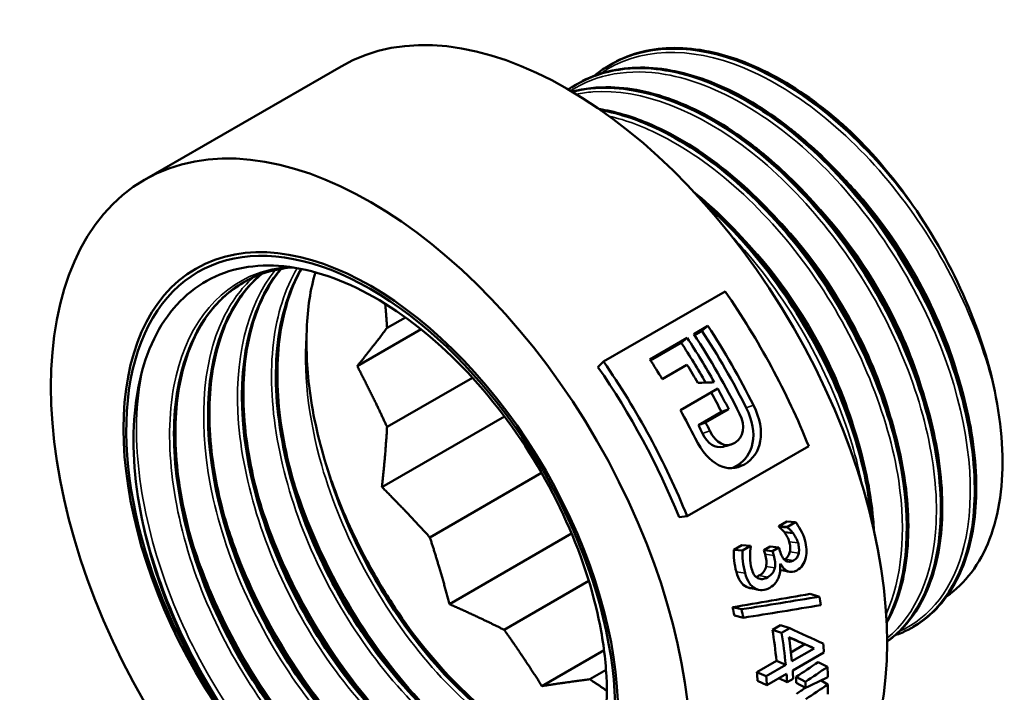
# Model space of a CAD drawing. Header units: millimetres. Extents: x -137 to 758, y -69 to 356.
# Tile 9 of 20: x 133 to 170, y 120 to 146. Entities that reach past the tile are written whole.
import ezdxf

# ---------------------------------------------------------------- set-up
doc = ezdxf.new("R2010")
doc.units = ezdxf.units.MM
doc.layers.add('Видимые тонкие (ГОСТ)', color=7, linetype='Continuous', lineweight=35)
doc.layers.add('Видимый контур (ГОСТ)', color=7, linetype='Continuous', lineweight=50)

msp = doc.modelspace()

# ---------------------------------------------------------------- linework, layer by layer
at = {"layer": 'Видимые тонкие (ГОСТ)'}
for p, q in [((160.6393, 130.8703), (160.9134, 130.9699)), ((158.9895, 129.903), (159.2637, 130.0023)), ((160.2742, 128.679), (160.5695, 128.7329)), ((162.266, 125.8083), (162.5959, 125.7647)), ((162.2912, 125.4337), (162.6237, 125.3802)), ((161.3515, 125.3351), (161.681, 125.2929)), ((162.0952, 125.1531), (162.4288, 125.0954)), ((161.3883, 124.8737), (161.7212, 124.8193)), ((160.2659, 124.6692), (160.5957, 124.626)), ((161.1186, 124.5277), (161.4527, 124.4684)), ((160.6454, 124.1034), (160.9805, 124.0403))]:
    msp.add_line(p, q, dxfattribs=at)
for points, knots in [([(170.0795, 131.2782), (169.5254, 133.8197), (168.2323, 136.5587), (166.5005, 138.8269), (164.7694, 141.0944), (162.6149, 142.871), (160.5451, 143.7212), (158.4903, 144.5653), (156.5366, 144.4886), (155.137, 143.5044)], [8.1045097, 8.1045097, 8.1045097, 8.1045097, 8.826182, 8.826182, 8.826182, 9.547605, 9.547605, 9.547605, 10.2638012, 10.2638012, 10.2638012, 10.2638012]), ([(166.4143, 122.4148), (167.6037, 122.9405), (168.4751, 124.0649), (168.8675, 125.6235), (169.3524, 127.5501), (169.1007, 130.1232), (168.1611, 132.7173), (167.2217, 135.3107), (165.6026, 137.9022), (163.681, 139.8626), (161.7599, 141.8224), (159.5528, 143.134), (157.5779, 143.4756), (156.2244, 143.7097), (154.9879, 143.4868), (153.998, 142.8535)], [13.2888388, 13.2888388, 13.2888388, 13.2888388, 13.8711808, 13.8711808, 13.8711808, 14.5909949, 14.5909949, 14.5909949, 15.3105985, 15.3105985, 15.3105985, 16.0299964, 16.0299964, 16.0299964, 16.5230134, 16.5230134, 16.5230134, 16.5230134]), ([(165.9619, 122.1713), (167.0556, 123.0468), (167.7219, 124.5842), (167.8168, 126.5107), (167.9259, 128.7242), (167.2792, 131.4321), (166.02, 133.9795), (164.761, 136.5264), (162.9001, 138.8906), (160.8708, 140.4998), (158.842, 142.1087), (156.6619, 142.9489), (154.8401, 142.8127), (154.6271, 142.7968), (154.4191, 142.7675), (154.2167, 142.7253)], [19.7173363, 19.7173363, 19.7173363, 19.7173363, 20.3423278, 20.3423278, 20.3423278, 21.0604177, 21.0604177, 21.0604177, 21.7783396, 21.7783396, 21.7783396, 22.4960981, 22.4960981, 22.4960981, 22.5800575, 22.5800575, 22.5800575, 22.5800575]), ([(165.9261, 123.075), (166.5208, 124.3897), (166.6963, 126.1554), (166.4012, 128.1115), (166.0266, 130.5944), (164.8968, 133.3618), (163.2733, 135.7373), (161.6509, 138.1111), (159.5493, 140.0725), (157.4644, 141.1406), (156.783, 141.4897), (156.1054, 141.7423), (155.4482, 141.8969)], [26.2948373, 26.2948373, 26.2948373, 26.2948373, 26.8638452, 26.8638452, 26.8638452, 27.5861047, 27.5861047, 27.5861047, 28.307848, 28.307848, 28.307848, 28.5437237, 28.5437237, 28.5437237, 28.5437237]), ([(168.7584, 131.6693), (168.1719, 133.9964), (166.919, 136.466), (165.2916, 138.4669), (164.8742, 138.9801), (164.4331, 139.4612), (163.9763, 139.9038)], [8.14773325, 8.14773325, 8.14773325, 8.14773325, 8.87427286, 8.87427286, 8.87427286, 9.06063115, 9.06063115, 9.06063115, 9.06063115]), ([(167.4689, 130.9282), (167.1859, 132.0544), (166.7554, 133.2143), (166.1925, 134.3384), (165.2941, 136.1322), (164.0645, 137.8217), (162.6924, 139.1625)], [14.43081347, 14.43081347, 14.43081347, 14.43081347, 14.78249163, 14.78249163, 14.78249163, 15.34367703, 15.34367703, 15.34367703, 15.34367703]), ([(166.1878, 130.1946), (165.5969, 132.5272), (164.3398, 135.0028), (162.7061, 137.005), (162.2912, 137.5135), (161.8531, 137.9903), (161.3997, 138.429)], [20.71495316, 20.71495316, 20.71495316, 20.71495316, 21.4431916, 21.4431916, 21.4431916, 21.62813575, 21.62813575, 21.62813575, 21.62813575]), ([(165.0151, 127.9501), (164.919, 128.4543), (164.7941, 128.9679), (164.6404, 129.4861), (163.8763, 132.061), (162.4063, 134.7254), (160.5706, 136.8345), (160.3935, 137.038), (160.2131, 137.2361), (160.0299, 137.4286)], [33.20269264, 33.20269264, 33.20269264, 33.20269264, 33.34723434, 33.34723434, 33.34723434, 34.06554603, 34.06554603, 34.06554603, 34.13486051, 34.13486051, 34.13486051, 34.13486051]), ([(164.8982, 129.4544), (164.5931, 130.6631), (164.1184, 131.9104), (163.4941, 133.1101), (162.6076, 134.8138), (161.4254, 136.4096), (160.1144, 137.6882)], [26.99813846, 26.99813846, 26.99813846, 26.99813846, 27.37548238, 27.37548238, 27.37548238, 27.91132106, 27.91132106, 27.91132106, 27.91132106]), ([(150.275, 114.034), (148.4663, 114.2015), (146.3635, 115.3445), (144.4819, 117.1962), (142.6006, 119.0475), (140.9571, 121.5913), (139.9563, 124.2257), (138.9557, 126.8595), (138.6066, 129.5612), (139.0042, 131.6913), (139.4018, 133.821), (140.5426, 135.3612), (142.1658, 135.9504), (142.5238, 136.0803), (142.9046, 136.1638), (143.3029, 136.2017)], [2.7311843, 2.7311843, 2.7311843, 2.7311843, 3.4494451, 3.4494451, 3.4494451, 4.1675359, 4.1675359, 4.1675359, 4.8854616, 4.8854616, 4.8854616, 5.6032267, 5.6032267, 5.6032267, 5.7615396, 5.7615396, 5.7615396, 5.7615396]), ([(153.916, 115.5359), (152.5992, 115.3703), (151.044, 115.7845), (149.487, 116.7423), (147.5093, 117.9589), (145.5463, 120.042), (144.08, 122.4993), (142.6145, 124.9554), (141.6584, 127.7643), (141.4523, 130.2603), (141.2541, 132.6607), (141.7516, 134.7519), (142.8389, 136.0797)], [15.1500241, 15.1500241, 15.1500241, 15.1500241, 15.7157491, 15.7157491, 15.7157491, 16.4343117, 16.4343117, 16.4343117, 17.1525231, 17.1525231, 17.1525231, 17.8432302, 17.8432302, 17.8432302, 17.8432302]), ([(154.4342, 116.239), (152.7193, 116.2996), (150.7039, 117.2661), (148.8507, 118.9343), (146.9307, 120.6625), (145.2019, 123.1289), (144.0908, 125.7484), (142.9809, 128.3651), (142.4975, 131.1121), (142.7682, 133.3381), (142.8992, 134.4159), (143.2065, 135.3671), (143.6637, 136.1466)], [21.5397579, 21.5397579, 21.5397579, 21.5397579, 22.2339563, 22.2339563, 22.2339563, 22.9531352, 22.9531352, 22.9531352, 23.6715688, 23.6715688, 23.6715688, 24.019409, 24.019409, 24.019409, 24.019409]), ([(153.2354, 114.9227), (152.2473, 114.6425), (151.088, 114.7221), (149.867, 115.1771), (147.9168, 115.9038), (145.8269, 117.5818), (144.1152, 119.8116), (142.4047, 122.0398), (141.0874, 124.7996), (140.4937, 127.4305), (139.9004, 130.0597), (140.0352, 132.5372), (140.8776, 134.2718), (141.1684, 134.8706), (141.5428, 135.3792), (141.9858, 135.7879)], [8.7773323, 8.7773323, 8.7773323, 8.7773323, 9.2297467, 9.2297467, 9.2297467, 9.9523288, 9.9523288, 9.9523288, 10.6743866, 10.6743866, 10.6743866, 11.3959396, 11.3959396, 11.3959396, 11.6450638, 11.6450638, 11.6450638, 11.6450638]), ([(154.8468, 117.0813), (154.6965, 117.11), (154.5445, 117.1448), (154.391, 117.1859), (152.4898, 117.6956), (150.388, 119.1668), (148.6021, 121.2532), (146.81, 123.3468), (145.3521, 126.0418), (144.5924, 128.694), (144.0718, 130.5114), (143.8746, 132.3021), (144.0279, 133.8571)], [27.9375197, 27.9375197, 27.9375197, 27.9375197, 27.9955608, 27.9955608, 27.9955608, 28.7147885, 28.7147885, 28.7147885, 29.4364813, 29.4364813, 29.4364813, 29.9309954, 29.9309954, 29.9309954, 29.9309954]), ([(151.1075, 112.7207), (149.2757, 112.5739), (147.0532, 113.4496), (144.9615, 115.1531), (142.8703, 116.8562), (140.9268, 119.3733), (139.588, 122.1331), (138.2496, 124.8921), (137.5265, 127.8721), (137.5958, 130.3955), (137.6138, 131.049), (137.6848, 131.6705), (137.8058, 132.2521)], [2.6157277, 2.6157277, 2.6157277, 2.6157277, 3.3180806, 3.3180806, 3.3180806, 4.0202575, 4.0202575, 4.0202575, 4.7222628, 4.7222628, 4.7222628, 4.9040661, 4.9040661, 4.9040661, 4.9040661]), ([(148.5875, 119.5123), (148.4745, 119.6292), (148.3622, 119.7484), (148.251, 119.8697), (146.2896, 122.0082), (144.6363, 124.8108), (143.6813, 127.6413), (143.5801, 127.9412), (143.4869, 128.2412), (143.4016, 128.5404)], [28.62349829, 28.62349829, 28.62349829, 28.62349829, 28.66331343, 28.66331343, 28.66331343, 29.36505326, 29.36505326, 29.36505326, 29.4393986, 29.4393986, 29.4393986, 29.4393986]), ([(147.3034, 118.7706), (145.3384, 120.8068), (143.643, 123.5171), (142.6084, 126.3037), (142.4236, 126.8014), (142.2601, 127.301), (142.1185, 127.7987)], [22.34031299, 22.34031299, 22.34031299, 22.34031299, 23.03255337, 23.03255337, 23.03255337, 23.15621329, 23.15621329, 23.15621329, 23.15621329]), ([(146.4738, 113.8728), (144.3369, 115.1547), (142.2064, 117.3518), (140.5809, 119.9674), (139.1708, 122.2364), (138.1506, 124.805), (137.6931, 127.227)], [3.1388071, 3.1388071, 3.1388071, 3.1388071, 3.8399383, 3.8399383, 3.8399383, 4.4481643, 4.4481643, 4.4481643, 4.4481643]), ([(146.0194, 118.0295), (144.1869, 119.9316), (142.5838, 122.4156), (141.5396, 125.0058), (141.2652, 125.6866), (141.0299, 126.3735), (140.8355, 127.057)], [16.05712768, 16.05712768, 16.05712768, 16.05712768, 16.70320714, 16.70320714, 16.70320714, 16.87302798, 16.87302798, 16.87302798, 16.87302798]), ([(144.736, 117.2891), (143.0748, 119.0154), (141.5976, 121.2146), (140.561, 123.5437), (140.1542, 124.4579), (139.8163, 125.3897), (139.5526, 126.3155)], [9.77394237, 9.77394237, 9.77394237, 9.77394237, 10.35986527, 10.35986527, 10.35986527, 10.58984268, 10.58984268, 10.58984268, 10.58984268])]:
    msp.add_open_spline(points, degree=3, knots=knots, dxfattribs=at)
at = {"layer": 'Видимый контур (ГОСТ)'}
for p, q in [((137.8978, 139.4908), (145.3224, 143.7774)), ((155.516, 143.8488), (155.528, 143.8557)), ((154.2318, 143.1074), (154.2438, 143.1143)), ((155.2472, 132.6168), (159.8434, 135.2704)), ((147.7573, 134.2894), (147.0627, 133.8884)), ((148.3476, 133.8396), (145.934, 132.4462)), ((158.6576, 133.6592), (159.1907, 133.967)), ((158.9655, 133.7822), (158.6836, 133.6195)), ((158.9655, 133.7822), (159.1907, 133.967)), ((156.9959, 132.6999), (158.4083, 133.5153)), ((158.1831, 133.3305), (157.0219, 132.6601)), ((158.1831, 133.3305), (158.4083, 133.5153)), ((155.0348, 132.413), (155.2472, 132.6168)), ((158.3997, 132.4995), (157.4643, 131.9595)), ((150.2878, 132.0093), (147.0627, 130.1473)), ((158.1499, 130.7822), (159.5623, 131.5976)), ((158.8326, 130.2117), (159.7057, 130.7158)), ((159.9753, 130.8241), (159.1022, 130.3201)), ((159.7057, 130.7158), (159.9753, 130.8241)), ((151.4966, 130.5472), (146.8693, 127.8757)), ((158.8326, 130.2117), (159.1022, 130.3201)), ((163.001, 129.4241), (158.4049, 126.7705)), ((152.9038, 128.4092), (148.6827, 125.9721)), ((158.1027, 126.7329), (158.4049, 126.7705)), ((161.8721, 126.3942), (162.1777, 126.5707)), ((162.1777, 126.5707), (162.5016, 126.5473)), ((162.196, 126.3709), (162.5016, 126.5473)), ((161.8721, 126.3942), (162.196, 126.3709)), ((161.8791, 126.3717), (162.2032, 126.3477)), ((154.0404, 126.1148), (149.4245, 123.4499)), ((162.083, 126.1667), (162.4095, 126.1347)), ((160.1732, 125.5037), (160.4788, 125.6802)), ((160.1732, 125.5037), (160.4964, 125.4827)), ((160.4788, 125.6802), (160.802, 125.6591)), ((160.4964, 125.4827), (160.802, 125.6591)), ((161.3066, 125.4923), (161.5459, 125.6305)), ((161.3066, 125.4923), (161.6348, 125.4547)), ((161.5459, 125.6305), (161.8741, 125.5928)), ((161.6348, 125.4547), (161.8741, 125.5928)), ((161.9404, 124.9724), (161.9194, 124.9603)), ((154.6885, 124.3291), (151.4885, 122.4816)), ((163.0608, 123.8395), (163.4051, 123.7332)), ((160.1227, 123.3321), (160.4607, 123.2569)), ((160.1922, 123.0213), (160.5321, 122.937)), ((161.6315, 122.4846), (161.9354, 122.66)), ((161.6315, 122.4846), (161.9782, 122.3642)), ((161.9354, 122.66), (162.2821, 122.5396)), ((161.9782, 122.3642), (162.2821, 122.5396)), ((166.9389, 122.5809), (166.9509, 122.5878)), ((155.264, 121.7108), (152.915, 120.3546)), ((162.3285, 121.6295), (162.8548, 121.9333)), ((163.2059, 121.7787), (162.364, 121.2927)), ((162.8548, 121.9333), (163.2059, 121.7787)), ((163.5768, 121.6296), (162.3944, 120.9469)), ((155.339, 120.9635), (154.7284, 120.611)), ((161.0401, 120.8856), (161.7806, 121.3132)), ((161.3912, 120.731), (162.1317, 121.1585)), ((161.7806, 121.3132), (162.1317, 121.1585)), ((163.3578, 121.2592), (163.7108, 121.0774)), ((161.0401, 120.8856), (161.3912, 120.731)), ((162.1621, 120.8128), (161.4216, 120.3853)), ((161.876, 120.6476), (162.1844, 120.4959)), ((162.4167, 120.63), (162.1844, 120.4959)), ((162.5227, 120.7008), (162.8758, 120.5169)), ((161.0696, 120.5497), (161.4216, 120.3853)), ((162.5305, 120.4766), (162.8839, 120.2862)), ((163.4659, 120.5688), (163.7286, 120.4199))]:
    msp.add_line(p, q, dxfattribs=at)
for centre, major_axis, start_param, end_param in [((153.8724, 128.9684), (-8.55, 14.809), 3.1415927, 6.2831853), ((161.8399, 133.5684), (-6.0325, 10.4486), 4.8572844, 4.9160315), ((146.4478, 124.6818), (-6.5358, 11.3204), 2.9837383, 8.017407), ((152.3667, 128.0991), (8.8, -15.242), 1.3316102, 1.7117271), ((150.7322, 127.1554), (-8.8, 15.242), 4.6099192, 4.807406), ((151.2653, 127.4632), (-8.55, 14.809), 4.6106717, 4.807406), ((151.2653, 127.4632), (8.8, -15.242), 1.469079, 1.6658133), ((150.4829, 127.0114), (-8.55, 14.809), 4.7041668, 4.807406), ((150.4829, 127.0114), (8.8, -15.242), 1.5540345, 1.6658133), ((147.7706, 125.4455), (-8.8, 15.242), 4.4732028, 4.8533198), ((149.0705, 126.196), (-8.8, 15.242), 4.7575409, 4.807406), ((150.0059, 126.7361), (-8.8, 15.242), 4.7123652, 4.7575409), ((147.7706, 125.4455), (-8.55, 14.809), 4.4732028, 4.8533198), ((150.4829, 127.0114), (-8.55, 14.809), 4.6302315, 4.6791677), ((150.4829, 127.0114), (8.8, -15.242), 1.4886388, 1.5385191), ((149.0705, 126.196), (-8.8, 15.242), 4.6117231, 4.6801118), ((149.6097, 126.5073), (8.8, -15.242), 1.4683265, 1.4886388), ((149.6097, 126.5073), (-8.55, 14.809), 4.6099192, 4.6302315), ((152.4582, 128.1519), (5.9374, -10.2839), 4.33797, 4.3967172), ((150.795, 127.1916), (-8.55, 14.809), 4.3380873, 4.3395318), ((150.795, 127.1916), (-8.8, 15.242), 4.3380873, 4.3395318), ((149.4257, 126.4011), (8.8, -15.242), 1.2011169, 1.2028503), ((150.0824, 126.7802), (-8.55, 14.809), 4.2979315, 4.3080427), ((150.0824, 126.7802), (-8.8, 15.242), 4.2979315, 4.3080427), ((150.3216, 126.9184), (8.8, -15.242), 1.1585055, 1.16645), ((151.284, 127.474), (8.8, -15.242), 0.9935489, 1.0140601), ((148.5646, 125.9039), (-8.55, 14.809), 4.2049087, 4.225131), ((148.5646, 125.9039), (-8.8, 15.242), 4.2049087, 4.225131), ((149.7732, 126.6017), (-8.55, 14.809), 4.0450076, 4.1237304), ((149.7732, 126.6017), (-8.8, 15.242), 4.0450076, 4.1237304), ((150.0055, 126.7358), (-8.8, 15.242), 4.0450076, 4.1049525), ((151.1879, 127.4185), (8.8, -15.242), 0.8804481, 0.9024038), ((151.284, 127.474), (8.8, -15.242), 0.8134255, 0.8395701), ((149.0327, 126.1742), (-8.55, 14.809), 4.0220408, 4.0450076), ((149.0327, 126.1742), (-8.8, 15.242), 4.0220408, 4.0450076), ((149.7732, 126.6017), (-8.8, 15.242), 4.0008073, 4.0220408), ((150.0055, 126.7358), (8.8, -15.242), 0.8592147, 0.8804481), ((150.4456, 126.99), (-8.55, 14.809), 3.9602182, 3.9759627), ((150.4456, 126.99), (-8.8, 15.242), 3.9602182, 3.9759627), ((151.284, 127.474), (8.8, -15.242), 0.7683585, 0.7945031)]:
    msp.add_ellipse(centre, major_axis=major_axis, ratio=0.5773503, start_param=start_param, end_param=end_param, dxfattribs=at)
for major_axis in [(-8.55, 14.809), (-6.61, 11.4489), (6.61, -11.4489)]:
    msp.add_ellipse((146.4478, 124.6818), major_axis=major_axis, ratio=0.5773503, dxfattribs=at)
for points, knots in [([(155.3165, 143.7252), (156.6252, 144.5727), (158.3777, 144.6785), (160.242, 144.0112), (162.2994, 143.2748), (164.4757, 141.6034), (166.2639, 139.4021), (166.4953, 139.1172), (166.7204, 138.8239), (166.9382, 138.5235)], [-10.2427371, -10.2427371, -10.2427371, -10.2427371, -9.5934965, -9.5934965, -9.5934965, -8.877013, -8.877013, -8.877013, -8.7842752, -8.7842752, -8.7842752, -8.7842752]), ([(166.5278, 139.0924), (164.7675, 141.3517), (162.5927, 143.1037), (160.5151, 143.9201), (158.649, 144.6534), (156.8755, 144.6259), (155.5284, 143.8547)], [2.559837, 2.559837, 2.559837, 2.559837, 3.2800724, 3.2800724, 3.2800724, 3.9269908, 3.9269908, 3.9269908, 3.9269908]), ([(155.7343, 143.9674), (156.43, 144.32), (157.2358, 144.4908), (158.9309, 144.4487), (159.8402, 144.2401), (161.6808, 143.4777), (162.6353, 142.9079), (163.7606, 142.0303), (163.9724, 141.8558), (164.1818, 141.6739)], [0, 0, 0, 0, 0.38195, 0.38195, 0.7598902, 0.7598902, 1.1445751, 1.1445751, 1.2345279, 1.2345279, 1.2345279, 1.2345279]), ([(154.0358, 142.9778), (154.8854, 143.5296), (155.916, 143.7811), (157.051, 143.6935), (158.9817, 143.5444), (161.1981, 142.4153), (163.1825, 140.5828), (165.1651, 138.752), (166.8996, 136.2351), (167.9841, 133.6388), (169.0977, 130.9731), (169.5149, 128.2483), (169.144, 126.1537), (168.8349, 124.408), (167.9818, 123.113), (166.7576, 122.4851)], [-16.5259225, -16.5259225, -16.5259225, -16.5259225, -16.1042264, -16.1042264, -16.1042264, -15.3869213, -15.3869213, -15.3869213, -14.6703193, -14.6703193, -14.6703193, -13.9345638, -13.9345638, -13.9345638, -13.3213415, -13.3213415, -13.3213415, -13.3213415]), ([(166.9481, 122.592), (167.9702, 123.1889), (168.7141, 124.2674), (169.0605, 125.7022), (169.532, 127.6553), (169.2621, 130.2512), (168.304, 132.8612), (167.3461, 135.4703), (165.7081, 138.0706), (163.7707, 140.0323), (161.8338, 141.9936), (159.6139, 143.2995), (157.6308, 143.6307), (156.3647, 143.8422), (155.2019, 143.6552), (154.2471, 143.1081)], [7.0685835, 7.0685835, 7.0685835, 7.0685835, 7.5964652, 7.5964652, 7.5964652, 8.3150725, 8.3150725, 8.3150725, 9.0334664, 9.0334664, 9.0334664, 9.7516516, 9.7516516, 9.7516516, 10.2101761, 10.2101761, 10.2101761, 10.2101761]), ([(154.4501, 143.226), (155.1458, 143.5786), (155.9516, 143.7494), (157.6467, 143.7072), (158.5561, 143.4987), (160.3966, 142.7363), (161.3512, 142.1665), (162.3756, 141.3675), (162.4876, 141.2776), (162.9339, 140.9088), (163.2644, 140.6121), (164.4729, 139.4376), (165.3149, 138.4313), (166.7719, 136.3022), (167.4086, 135.1555), (168.4178, 132.8521), (168.8029, 131.6668), (169.2785, 129.4054), (169.3747, 128.3012), (169.2693, 126.3087), (169.0658, 125.3957), (168.3837, 123.8774), (167.8958, 123.2522), (167.2417, 122.7732), (167.1841, 122.7333), (167.1254, 122.695)], [0, 0, 0, 0, 0.38195, 0.38195, 0.7598902, 0.7598902, 1.1445751, 1.1445751, 1.1920016, 1.1920016, 1.3345014, 1.3345014, 1.7256039, 1.7256039, 2.1101012, 2.1101012, 2.4945933, 2.4945933, 2.8795169, 2.8795169, 3.2653415, 3.2653415, 3.6505511, 3.6505511, 3.6870613, 3.6870613, 3.6870613, 3.6870613]), ([(154.0576, 142.8219), (154.5194, 142.9438), (155.0112, 142.9994), (156.3626, 142.9658), (157.2719, 142.7573), (159.1125, 141.9948), (160.067, 141.4251), (161.0973, 140.6215), (161.2152, 140.5268), (161.6845, 140.1378), (162.0318, 139.8237), (163.2531, 138.6239), (164.091, 137.6124), (165.5382, 135.4759), (166.1691, 134.3267), (167.1658, 132.0215), (167.5438, 130.8368), (168.005, 128.5794), (168.0936, 127.4788), (167.9733, 125.4959), (167.7623, 124.5891), (167.0655, 123.0841), (166.5689, 122.4665), (165.9639, 122.0371)], [0.1541074, 0.1541074, 0.1541074, 0.1541074, 0.38195, 0.38195, 0.7598902, 0.7598902, 1.1445751, 1.1445751, 1.1944752, 1.1944752, 1.3444323, 1.3444323, 1.7354209, 1.7354209, 2.1199082, 2.1199082, 2.5044032, 2.5044032, 2.8893461, 2.8893461, 3.2751909, 3.2751909, 3.6609183, 3.6609183, 3.6609183, 3.6609183]), ([(165.9633, 122.0377), (167.1569, 122.8916), (167.889, 124.4862), (167.9938, 126.5099), (168.1089, 128.7333), (167.4654, 131.4553), (166.2052, 134.0198), (164.9452, 136.5836), (163.0792, 138.9677), (161.0404, 140.5968), (159.0021, 142.2256), (156.8082, 143.0856), (154.97, 142.9651), (154.6556, 142.9445), (154.3519, 142.8952), (154.0609, 142.8185)], [13.4041943, 13.4041943, 13.4041943, 13.4041943, 14.0566468, 14.0566468, 14.0566468, 14.7735038, 14.7735038, 14.7735038, 15.4901898, 15.4901898, 15.4901898, 16.2067093, 16.2067093, 16.2067093, 16.3292938, 16.3292938, 16.3292938, 16.3292938]), ([(154.0641, 142.8179), (154.1322, 142.8354), (154.201, 142.8513), (154.2704, 142.8657), (156.0128, 143.2267), (158.1712, 142.6125), (160.2424, 141.1762), (162.3126, 139.7406), (164.2784, 137.4964), (165.6827, 134.9852), (167.0864, 132.4751), (167.9176, 129.7201), (167.99, 127.3829), (168.0636, 125.0074), (167.352, 123.0856), (166.0422, 122.0963), (166.0163, 122.0768), (165.9902, 122.0576), (165.9638, 122.0387)], [-22.610167, -22.610167, -22.610167, -22.610167, -22.5815862, -22.5815862, -22.5815862, -21.864703, -21.864703, -21.864703, -21.1481587, -21.1481587, -21.1481587, -20.4319347, -20.4319347, -20.4319347, -19.7039559, -19.7039559, -19.7039559, -19.689563, -19.689563, -19.689563, -19.689563]), ([(155.0762, 142.1661), (155.6698, 142.071), (156.2842, 141.8931), (157.8283, 141.2534), (158.7828, 140.6837), (160.6096, 139.259), (161.5044, 138.3853), (163.1212, 136.452), (163.8637, 135.3687), (165.1088, 133.1319), (165.6272, 131.9508), (166.3812, 129.6387), (166.6261, 128.4791), (166.8165, 126.3237), (166.764, 125.3014), (166.4297, 123.7938), (166.2205, 123.229), (165.9469, 122.7374)], [0.5047945, 0.5047945, 0.5047945, 0.5047945, 0.7598902, 0.7598902, 1.1445751, 1.1445751, 1.5303969, 1.5303969, 1.9154258, 1.9154258, 2.2999374, 2.2999374, 2.6845589, 2.6845589, 3.069914, 3.069914, 3.3372363, 3.3372363, 3.3372363, 3.3372363]), ([(165.9438, 122.763), (166.6348, 124.056), (166.8807, 125.8562), (166.6171, 127.8784), (166.2942, 130.3555), (165.2092, 133.1435), (163.612, 135.5629), (162.016, 137.9805), (159.9222, 140.0085), (157.8234, 141.1513), (156.9052, 141.6512), (155.9896, 141.9798), (155.1175, 142.1315)], [19.9653592, 19.9653592, 19.9653592, 19.9653592, 20.5542157, 20.5542157, 20.5542157, 21.2755301, 21.2755301, 21.2755301, 21.9963143, 21.9963143, 21.9963143, 22.3116302, 22.3116302, 22.3116302, 22.3116302]), ([(155.1348, 142.1202), (155.8549, 141.9927), (156.6044, 141.7443), (157.3608, 141.3766), (159.4548, 140.3584), (161.5835, 138.4344), (163.2463, 136.0744), (164.908, 133.7161), (166.0903, 130.9432), (166.5209, 128.4291), (166.9034, 126.1961), (166.6902, 124.1848), (165.9443, 122.776)], [-28.591273, -28.591273, -28.591273, -28.591273, -28.3311085, -28.3311085, -28.3311085, -27.6108348, -27.6108348, -27.6108348, -26.891052, -26.891052, -26.891052, -26.2517563, -26.2517563, -26.2517563, -26.2517563]), ([(166.5278, 139.0924), (165.5793, 140.3601), (164.7563, 141.1473), (164.3148, 141.5565), (164.2346, 141.628), (164.1818, 141.6739)], [-0.08370837, -0.08370837, -0.08370837, -0.08370837, -0.027754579, -0.027754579, -0.011757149, -0.011757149, -0.011757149, -0.011757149]), ([(158.6337, 139.0535), (159.4706, 138.3746), (160.2861, 137.5651), (161.837, 135.7106), (162.5795, 134.6272), (163.8246, 132.3905), (164.343, 131.2094), (165.097, 128.8973), (165.3419, 127.7377), (165.4497, 126.518), (165.4597, 126.3759), (165.4672, 126.235)], [1.1759953, 1.1759953, 1.1759953, 1.1759953, 1.5303969, 1.5303969, 1.9154258, 1.9154258, 2.2999374, 2.2999374, 2.6845589, 2.6845589, 2.7356686, 2.7356686, 2.7356686, 2.7356686]), ([(165.3923, 126.5421), (165.3234, 127.3802), (165.1673, 128.261), (164.9234, 129.1596), (164.2232, 131.7393), (162.8043, 134.4436), (160.9941, 136.6199), (160.3425, 137.4033), (159.6421, 138.1158), (158.9168, 138.7389)], [26.7787554, 26.7787554, 26.7787554, 26.7787554, 27.0285959, 27.0285959, 27.0285959, 27.7458366, 27.7458366, 27.7458366, 28.0040141, 28.0040141, 28.0040141, 28.0040141]), ([(158.9884, 138.6622), (159.4272, 138.2804), (159.8565, 137.8655), (160.2707, 137.4211), (162.1654, 135.3884), (163.7309, 132.7556), (164.606, 130.1566), (165.0134, 128.9467), (165.2696, 127.749), (165.3715, 126.6253)], [-34.2773423, -34.2773423, -34.2773423, -34.2773423, -34.1207134, -34.1207134, -34.1207134, -33.4043556, -33.4043556, -33.4043556, -33.0708672, -33.0708672, -33.0708672, -33.0708672]), ([(170.0795, 131.2782), (169.8517, 132.4665), (169.4657, 133.7015), (168.4016, 136.1739), (167.7227, 137.395), (166.9382, 138.5235)], [-0.8193964, -0.8193964, -0.8193964, -0.8193964, -0.41514899, -0.41514899, 0, 0, 0, 0]), ([(155.3112, 119.0328), (155.3786, 119.6453), (155.3874, 120.2987), (155.2877, 121.6696), (155.1788, 122.3838), (154.6931, 124.522), (154.1659, 125.9686), (152.751, 128.7872), (151.8742, 130.1311), (149.8779, 132.5357), (148.776, 133.5707), (146.4861, 135.1885), (145.3197, 135.7518), (143.0731, 136.3227), (142.0154, 136.3202), (140.1481, 135.738), (139.3587, 135.1595), (138.1549, 133.491), (137.7552, 132.4132), (137.4034, 129.8903), (137.4582, 128.4668), (138.021, 125.4545), (138.5272, 123.8936), (139.7458, 121.238), (140.365, 120.1425), (141.0624, 119.1168)], [-5.4115706, -5.4115706, -5.4115706, -5.4115706, -5.1666207, -5.1666207, -4.920583, -4.920583, -4.4461761, -4.4461761, -3.9678449, -3.9678449, -3.48559, -3.48559, -2.9994122, -2.9994122, -2.5093121, -2.5093121, -2.0152903, -2.0152903, -1.5173476, -1.5173476, -1.0154845, -1.0154845, -0.5097018, -0.5097018, -0.1333577, -0.1333577, -0.1333577, -0.1333577]), ([(142.3057, 135.9169), (141.6734, 135.3867), (141.1683, 134.6641), (140.827, 133.7787), (140.1142, 131.9294), (140.1217, 129.3859), (140.836, 126.7563), (141.5493, 124.1298), (142.9608, 121.4403), (144.7182, 119.3295), (146.4736, 117.221), (148.5582, 115.7083), (150.4585, 115.1485), (151.5656, 114.8224), (152.6044, 114.8213), (153.4916, 115.125)], [-11.6758711, -11.6758711, -11.6758711, -11.6758711, -11.3301814, -11.3301814, -11.3301814, -10.6081862, -10.6081862, -10.6081862, -9.8870684, -9.8870684, -9.8870684, -9.1667509, -9.1667509, -9.1667509, -8.7470906, -8.7470906, -8.7470906, -8.7470906]), ([(153.4984, 115.1257), (153.1871, 115.0173), (152.8567, 114.9473), (152.5099, 114.9183), (150.8103, 114.776), (148.7331, 115.6181), (146.7948, 117.247), (144.858, 118.8747), (143.0776, 121.2737), (141.8974, 123.8691), (140.718, 126.4627), (140.1489, 129.2296), (140.3399, 131.5065), (140.5008, 133.4255), (141.2008, 134.9823), (142.3092, 135.9246)], [15.0313043, 15.0313043, 15.0313043, 15.0313043, 15.1789845, 15.1789845, 15.1789845, 15.9027926, 15.9027926, 15.9027926, 16.6260802, 16.6260802, 16.6260802, 17.3488674, 17.3488674, 17.3488674, 17.9580677, 17.9580677, 17.9580677, 17.9580677]), ([(142.3114, 135.9276), (141.8505, 135.5364), (141.4572, 135.0342), (140.7672, 133.6966), (140.5114, 132.7901), (140.3011, 130.8084), (140.3387, 129.7121), (140.6918, 127.4585), (141.0108, 126.2733), (141.8863, 123.9574), (142.4541, 122.7979), (143.763, 120.6487), (144.5205, 119.6324), (146.1249, 117.8691), (146.9918, 117.0999), (148.7196, 115.9013), (149.602, 115.4564), (151.2657, 114.9378), (152.0671, 114.8569), (153.0298, 114.9898), (153.2719, 115.0466), (153.5028, 115.1248)], [0.0887695, 0.0887695, 0.0887695, 0.0887695, 0.3956525, 0.3956525, 0.7805345, 0.7805345, 1.1587599, 1.1587599, 1.5362234, 1.5362234, 1.9145101, 1.9145101, 2.2932752, 2.2932752, 2.6719059, 2.6719059, 3.0497929, 3.0497929, 3.4269866, 3.4269866, 3.5602128, 3.5602128, 3.5602128, 3.5602128]), ([(154.0466, 115.6947), (153.4723, 115.6104), (152.8517, 115.6374), (152.2017, 115.7814), (150.3351, 116.195), (148.243, 117.5707), (146.4402, 119.5845), (144.6383, 121.5973), (143.1414, 124.2304), (142.3209, 126.8581), (141.5008, 129.4846), (141.364, 132.083), (141.9551, 134.0367), (142.2018, 134.8519), (142.5746, 135.5516), (143.0512, 136.1142)], [21.4255082, 21.4255082, 21.4255082, 21.4255082, 21.6761732, 21.6761732, 21.6761732, 22.3960011, 22.3960011, 22.3960011, 23.1154827, 23.1154827, 23.1154827, 23.8346366, 23.8346366, 23.8346366, 24.1347385, 24.1347385, 24.1347385, 24.1347385]), ([(143.0392, 136.1198), (143.0199, 136.0971), (143.0009, 136.0741), (142.982, 136.0509), (141.8587, 134.6718), (141.3804, 132.4636), (141.6504, 129.9515), (141.9203, 127.4408), (142.9349, 124.6482), (144.4382, 122.2389), (145.9409, 119.8308), (147.9182, 117.8264), (149.8831, 116.7007), (151.3532, 115.8585), (152.8066, 115.5135), (154.0433, 115.6869)], [-17.8525584, -17.8525584, -17.8525584, -17.8525584, -17.8404475, -17.8404475, -17.8404475, -17.1198701, -17.1198701, -17.1198701, -16.3996769, -16.3996769, -16.3996769, -15.679849, -15.679849, -15.679849, -15.1412732, -15.1412732, -15.1412732, -15.1412732]), ([(143.0552, 136.1226), (142.8216, 135.8427), (142.6136, 135.5279), (142.0514, 134.438), (141.7956, 133.5315), (141.5853, 131.5498), (141.6229, 130.4535), (141.9759, 128.1999), (142.295, 127.0148), (143.1705, 124.6988), (143.7383, 123.5393), (145.0471, 121.3901), (145.8047, 120.3738), (147.4091, 118.6105), (148.276, 117.8413), (150.0038, 116.6427), (150.8862, 116.1978), (152.5469, 115.6801), (153.3455, 115.5989), (154.055, 115.6955)], [0.2168585, 0.2168585, 0.2168585, 0.2168585, 0.3956525, 0.3956525, 0.7805345, 0.7805345, 1.1587599, 1.1587599, 1.5362234, 1.5362234, 1.9145101, 1.9145101, 2.2932752, 2.2932752, 2.6719059, 2.6719059, 3.0497929, 3.0497929, 3.4256308, 3.4256308, 3.4256308, 3.4256308]), ([(143.5023, 136.1781), (143.3647, 136.1674), (143.2295, 136.1513), (142.646, 136.0559), (142.2211, 135.9186), (141.8318, 135.7213)], [3.36436289, 3.36436289, 3.36436289, 3.36436289, 3.43045449, 3.43045449, 3.65546847, 3.65546847, 3.65546847, 3.65546847]), ([(154.5181, 116.3955), (153.6214, 116.426), (152.6447, 116.6934), (151.649, 117.196), (149.6893, 118.1851), (147.6739, 120.077), (146.0995, 122.4231), (144.5268, 124.7668), (143.4085, 127.5435), (143.025, 130.0929), (142.668, 132.4657), (142.9534, 134.6204), (143.815, 136.1228)], [27.8227868, 27.8227868, 27.8227868, 27.8227868, 28.1887818, 28.1887818, 28.1887818, 28.9090993, 28.9090993, 28.9090993, 29.6286925, 29.6286925, 29.6286925, 30.2984168, 30.2984168, 30.2984168, 30.2984168]), ([(143.8121, 136.1192), (143.3002, 135.2356), (142.9806, 134.1326), (142.8881, 132.8796), (142.7187, 130.5836), (143.3132, 127.8046), (144.515, 125.2117), (145.7159, 122.6207), (147.512, 120.2384), (149.4551, 118.6364), (151.1586, 117.2319), (152.9614, 116.438), (154.5164, 116.3821)], [-24.0164763, -24.0164763, -24.0164763, -24.0164763, -23.621214, -23.621214, -23.621214, -22.8968656, -22.8968656, -22.8968656, -22.1730576, -22.1730576, -22.1730576, -21.5385151, -21.5385151, -21.5385151, -21.5385151]), ([(143.8265, 136.1211), (143.7897, 136.0565), (143.754, 135.9907), (143.3356, 135.1795), (143.0797, 134.2729), (142.8694, 132.2912), (142.9071, 131.1949), (143.2601, 128.9413), (143.5792, 127.7562), (144.4547, 125.4402), (145.0225, 124.2807), (146.3313, 122.1315), (147.0889, 121.1153), (148.6933, 119.3519), (149.5602, 118.5827), (151.2879, 117.3841), (152.1704, 116.9392), (153.5285, 116.5159), (154.0421, 116.4233), (154.5286, 116.4022)], [0.3609997, 0.3609997, 0.3609997, 0.3609997, 0.3956525, 0.3956525, 0.7805345, 0.7805345, 1.1587599, 1.1587599, 1.5362234, 1.5362234, 1.9145101, 1.9145101, 2.2932752, 2.2932752, 2.6719059, 2.6719059, 3.0497929, 3.0497929, 3.2882925, 3.2882925, 3.2882925, 3.2882925]), ([(152.86, 114.6721), (151.4815, 113.8839), (149.5772, 114.0238), (147.6161, 115.0651), (145.6556, 116.1061), (143.656, 118.0392), (142.1093, 120.4069), (140.5629, 122.7741), (139.4831, 125.5553), (139.1409, 128.0897), (138.7987, 130.6236), (139.1972, 132.889), (140.2524, 134.3492), (140.6352, 134.8789), (141.1036, 135.3005), (141.6383, 135.6075)], [8.6416991, 8.6416991, 8.6416991, 8.6416991, 9.3612968, 9.3612968, 9.3612968, 10.0807253, 10.0807253, 10.0807253, 10.799989, 10.799989, 10.799989, 11.5190929, 11.5190929, 11.5190929, 11.779995, 11.779995, 11.779995, 11.779995]), ([(141.8318, 135.7213), (141.8234, 135.717), (141.815, 135.7128), (141.8067, 135.7084), (140.2944, 134.9293), (139.3056, 133.2224), (139.0659, 130.9906), (138.825, 128.7472), (139.3429, 125.9927), (140.4822, 123.3875), (141.6164, 120.7943), (143.3556, 118.3716), (145.2704, 116.6944), (147.1877, 115.0152), (149.2639, 114.0979), (150.9871, 114.1566), (151.5307, 114.1752), (152.0395, 114.2873), (152.5004, 114.49)], [-5.5303653, -5.5303653, -5.5303653, -5.5303653, -5.5263871, -5.5263871, -5.5263871, -4.8072801, -4.8072801, -4.8072801, -4.0844334, -4.0844334, -4.0844334, -3.3649167, -3.3649167, -3.3649167, -2.6444805, -2.6444805, -2.6444805, -2.417261, -2.417261, -2.417261, -2.417261]), ([(141.4437, 135.4972), (140.8011, 135.0779), (140.2616, 134.4644), (139.4831, 132.9552), (139.2272, 132.0486), (139.0169, 130.0669), (139.0546, 128.9707), (139.4076, 126.7171), (139.7267, 125.5319), (140.6022, 123.216), (141.17, 122.0564), (142.4788, 119.9072), (143.2363, 118.891), (144.8408, 117.1276), (145.7076, 116.3585), (147.4354, 115.1599), (148.3178, 114.715), (149.9816, 114.1964), (150.7829, 114.1155), (151.9254, 114.2732), (152.3291, 114.3978), (152.6963, 114.5839)], [0, 0, 0, 0, 0.3956525, 0.3956525, 0.7805345, 0.7805345, 1.1587599, 1.1587599, 1.5362234, 1.5362234, 1.9145101, 1.9145101, 2.2932752, 2.2932752, 2.6719059, 2.6719059, 3.0497929, 3.0497929, 3.4269866, 3.4269866, 3.6554937, 3.6554937, 3.6554937, 3.6554937]), ([(144.0279, 133.8571), (144.0104, 133.3566), (144.0057, 132.6301), (144.231, 130.7308), (144.4465, 129.7339), (144.7607, 128.7226)], [0, 0, 0, 0, 0.18772077, 0.18772077, 0.3818045, 0.3818045, 0.3818045, 0.3818045]), ([(168.2149, 123.7477), (168.5653, 123.9877), (168.8783, 124.2887), (169.7043, 125.3814), (170.0721, 126.3424), (170.3943, 128.6154), (170.3421, 129.9081), (170.0795, 131.2782)], [-1.1530863, -1.1530863, -1.1530863, -1.1530863, -0.9275856, -0.9275856, -0.4657523, -0.4657523, 0, 0, 0, 0]), ([(144.7607, 128.7226), (145.5163, 126.0977), (146.9599, 123.4329), (148.733, 121.3615), (150.5056, 119.2907), (152.5916, 117.8309), (154.4782, 117.3258), (154.6209, 117.2876), (154.7624, 117.2549), (154.9024, 117.2276)], [-29.4341511, -29.4341511, -29.4341511, -29.4341511, -28.7145533, -28.7145533, -28.7145533, -27.9951249, -27.9951249, -27.9951249, -27.9407039, -27.9407039, -27.9407039, -27.9407039]), ([(154.9048, 117.2413), (153.6518, 117.4941), (152.2923, 118.164), (150.9814, 119.1991), (149.0377, 120.7337), (147.2183, 123.058), (145.9731, 125.619), (145.5803, 126.4267), (145.2433, 127.2561), (144.9709, 128.086)], [34.2250328, 34.2250328, 34.2250328, 34.2250328, 34.7109335, 34.7109335, 34.7109335, 35.4313697, 35.4313697, 35.4313697, 35.6585892, 35.6585892, 35.6585892, 35.6585892]), ([(144.9709, 128.086), (145.3251, 127.0736), (145.7705, 126.0694), (146.6834, 124.3752), (147.0573, 123.7763), (147.3689, 123.3051)], [0.03117824, 0.03117824, 0.03117824, 0.03117824, 0.36439972, 0.36439972, 0.60787019, 0.60787019, 0.60787019, 0.60787019]), ([(162.5016, 126.5473), (162.5613, 126.4834), (162.6267, 126.3879), (162.6963, 126.261), (162.766, 126.134), (162.8184, 126.0066), (162.854, 125.8788)], [0, 0, 0, 0, 1, 1, 1, 2, 2, 2, 2]), ([(162.083, 126.1667), (162.0453, 126.2152), (162.0092, 126.2556), (161.9748, 126.2878), (161.9403, 126.3199), (161.9084, 126.3479), (161.8791, 126.3717)], [0, 0, 0, 0, 1, 1, 1, 2, 2, 2, 2]), ([(162.4095, 126.1347), (162.3714, 126.185), (162.3348, 126.2269), (162.2999, 126.2603), (162.2651, 126.2938), (162.2328, 126.3229), (162.2032, 126.3477)], [0, 0, 0, 0, 1, 1, 1, 2, 2, 2, 2]), ([(162.266, 125.8083), (162.2471, 125.8756), (162.2217, 125.9389), (162.1896, 125.9982), (162.1575, 126.0575), (162.122, 126.1136), (162.083, 126.1667)], [0, 0, 0, 0, 1, 1, 1, 2, 2, 2, 2]), ([(162.2912, 125.4337), (162.3034, 125.4941), (162.3068, 125.5555), (162.3012, 125.618), (162.2957, 125.6805), (162.284, 125.744), (162.266, 125.8083)], [0, 0, 0, 0, 1, 1, 1, 2, 2, 2, 2]), ([(162.5959, 125.7647), (162.5765, 125.834), (162.5505, 125.8992), (162.5178, 125.9605), (162.4852, 126.0217), (162.4491, 126.0798), (162.4095, 126.1347)], [0, 0, 0, 0, 1, 1, 1, 2, 2, 2, 2]), ([(162.854, 125.8788), (162.89, 125.7495), (162.9104, 125.6311), (162.916, 125.5237), (162.9215, 125.4163), (162.913, 125.3114), (162.8908, 125.209)], [0, 0, 0, 0, 1, 1, 1, 2, 2, 2, 2]), ([(160.2659, 124.6692), (160.2268, 124.8084), (160.2, 124.9538), (160.1854, 125.1054), (160.1707, 125.257), (160.1663, 125.3898), (160.1732, 125.5037)], [0, 0, 0, 0, 1, 1, 1, 2, 2, 2, 2]), ([(160.5957, 124.626), (160.5555, 124.7692), (160.5274, 124.9186), (160.5116, 125.0742), (160.4958, 125.2298), (160.4904, 125.366), (160.4964, 125.4827)], [0, 0, 0, 0, 1, 1, 1, 2, 2, 2, 2]), ([(160.8107, 125.6313), (160.7917, 125.5254), (160.7827, 125.3927), (160.7825, 125.2333), (160.7824, 125.074), (160.8012, 124.9273), (160.8389, 124.7933)], [0, 0, 0, 0, 1, 1, 1, 2, 2, 2, 2]), ([(161.9105, 125.4657), (161.959, 125.2946), (162.0274, 125.1733), (162.1177, 125.1013), (162.2079, 125.0294), (162.3112, 125.0275), (162.4288, 125.0954)], [0, 0, 0, 0, 1, 1, 1, 2, 2, 2, 2]), ([(162.0952, 125.1531), (162.1499, 125.1847), (162.1933, 125.2252), (162.2253, 125.2745), (162.2574, 125.3239), (162.2793, 125.377), (162.2912, 125.4337)], [0, 0, 0, 0, 1, 1, 1, 2, 2, 2, 2]), ([(162.6237, 125.3802), (162.6356, 125.442), (162.6386, 125.5049), (162.6326, 125.5691), (162.6266, 125.6333), (162.6144, 125.6984), (162.5959, 125.7647)], [0, 0, 0, 0, 1, 1, 1, 2, 2, 2, 2]), ([(161.3883, 124.8737), (161.4037, 124.9428), (161.4074, 125.016), (161.3992, 125.0933), (161.391, 125.1707), (161.3751, 125.2513), (161.3515, 125.3351)], [0, 0, 0, 0, 1, 1, 1, 2, 2, 2, 2]), ([(161.7212, 124.8193), (161.7361, 124.8899), (161.7393, 124.9648), (161.7306, 125.0443), (161.7218, 125.1237), (161.7053, 125.2066), (161.681, 125.2929)], [0, 0, 0, 0, 1, 1, 1, 2, 2, 2, 2]), ([(162.4288, 125.0954), (162.4836, 125.127), (162.5269, 125.1678), (162.5587, 125.218), (162.5905, 125.2681), (162.6123, 125.3222), (162.6237, 125.3802)], [0, 0, 0, 0, 1, 1, 1, 2, 2, 2, 2]), ([(162.8908, 125.209), (162.8663, 125.1), (162.8261, 125.0051), (162.7707, 124.9243), (162.7154, 124.8434), (162.6434, 124.7775), (162.5549, 124.7264)], [0, 0, 0, 0, 1, 1, 1, 2, 2, 2, 2]), ([(160.8389, 124.7933), (160.861, 124.7147), (160.892, 124.6416), (160.932, 124.5739), (160.9719, 124.5062), (161.02, 124.4587), (161.0768, 124.4313)], [0, 0, 0, 0, 1, 1, 1, 2, 2, 2, 2]), ([(161.1186, 124.5277), (161.1967, 124.5727), (161.2573, 124.6244), (161.3004, 124.6827), (161.3436, 124.741), (161.373, 124.8047), (161.3883, 124.8737)], [0, 0, 0, 0, 1, 1, 1, 2, 2, 2, 2]), ([(161.4527, 124.4684), (161.5307, 124.5134), (161.5913, 124.5655), (161.6342, 124.6247), (161.6771, 124.6839), (161.7062, 124.7487), (161.7212, 124.8193)], [0, 0, 0, 0, 1, 1, 1, 2, 2, 2, 2]), ([(161.9194, 124.9603), (161.9259, 124.895), (161.9275, 124.8222), (161.924, 124.7418), (161.9205, 124.6614), (161.9049, 124.5801), (161.8774, 124.4977)], [0, 0, 0, 0, 1, 1, 1, 2, 2, 2, 2]), ([(162.5549, 124.7264), (162.4361, 124.6578), (162.3197, 124.6489), (162.2047, 124.6997), (162.0896, 124.7506), (162.0018, 124.8414), (161.9404, 124.9724)], [0, 0, 0, 0, 1, 1, 1, 2, 2, 2, 2]), ([(160.6454, 124.1034), (160.5602, 124.1462), (160.486, 124.2148), (160.4222, 124.3095), (160.3584, 124.4042), (160.3066, 124.524), (160.2659, 124.6692)], [0, 0, 0, 0, 1, 1, 1, 2, 2, 2, 2]), ([(160.9805, 124.0403), (160.8946, 124.0854), (160.8197, 124.1569), (160.7551, 124.2549), (160.6904, 124.3529), (160.6376, 124.4766), (160.5957, 124.626)], [0, 0, 0, 0, 1, 1, 1, 2, 2, 2, 2]), ([(161.0768, 124.4313), (161.1332, 124.4055), (161.1904, 124.394), (161.2485, 124.3967), (161.3067, 124.3995), (161.3747, 124.4233), (161.4527, 124.4684)], [0, 0, 0, 0, 1, 1, 1, 2, 2, 2, 2]), ([(161.8774, 124.4977), (161.851, 124.4159), (161.8096, 124.3379), (161.7532, 124.2636), (161.6968, 124.1892), (161.6214, 124.1248), (161.5271, 124.0704)], [0, 0, 0, 0, 1, 1, 1, 2, 2, 2, 2]), ([(161.5271, 124.0704), (161.4305, 124.0146), (161.336, 123.9847), (161.2433, 123.9809), (161.1507, 123.9771), (161.0633, 123.9969), (160.9805, 124.0403)], [0, 0, 0, 0, 1, 1, 1, 2, 2, 2, 2]), ([(147.3689, 123.3051), (148.0718, 122.242), (148.8742, 121.2518), (150.5353, 119.5847), (151.4133, 118.8815), (153.1427, 117.8246), (154.0155, 117.4574), (154.8571, 117.2697), (154.8855, 117.2636), (154.9138, 117.2577)], [0, 0, 0, 0, 0.3854788, 0.3854788, 0.7637587, 0.7637587, 1.1414403, 1.1414403, 1.1546563, 1.1546563, 1.1546563, 1.1546563])]:
    msp.add_open_spline(points, degree=3, knots=knots, dxfattribs=at)
for points in [[(154.9102, 143.4269), (155.0405, 143.5347), (155.1759, 143.6345), (155.3162, 143.726)], [(153.9152, 142.9057), (153.9537, 142.9327), (153.9927, 142.959), (154.032, 142.9846)], [(144.3532, 135.9958), (144.1644, 135.3474), (144.0548, 134.6296), (144.0279, 133.8571)], [(159.4291, 131.8359), (159.2219, 131.8296), (159.0142, 131.8231), (158.8061, 131.8164)], [(160.2026, 129.5441), (160.5541, 129.747), (160.6204, 130.1827), (160.3862, 130.6503)], [(160.2742, 128.679), (160.9136, 129.0481), (161.13, 129.8914), (160.6393, 130.8703)], [(160.9134, 130.9699), (161.4185, 129.9624), (161.2089, 129.1021), (160.5695, 128.7329)], [(159.7635, 129.4015), (159.4619, 129.3194), (159.1842, 129.5141), (158.9895, 129.903)], [(159.2637, 130.0023), (159.4979, 129.5346), (159.8428, 129.3363), (160.2026, 129.5441)], [(160.5695, 128.7329), (159.9362, 128.3673), (159.2201, 128.7039), (158.7103, 129.7192)], [(160.052, 129.4801), (159.9558, 129.4539), (159.8596, 129.4277), (159.7634, 129.4015)], [(160.0814, 128.5895), (160.1462, 128.6124), (160.2106, 128.6423), (160.2742, 128.679)], [(162.0742, 125.1416), (162.0811, 125.1452), (162.0881, 125.149), (162.0952, 125.1531)], [(161.944, 124.7411), (161.9374, 124.7424), (161.9308, 124.7439), (161.9242, 124.7456)], [(162.2859, 124.6738), (162.1719, 124.6962), (162.058, 124.7187), (161.944, 124.7411)], [(161.0102, 124.4761), (161.0439, 124.4882), (161.08, 124.5054), (161.1186, 124.5277)], [(160.7769, 124.0582), (160.7318, 124.0671), (160.688, 124.0821), (160.6454, 124.1034)], [(161.1214, 123.9901), (161.0066, 124.0128), (160.8918, 124.0355), (160.7769, 124.0582)], [(160.1227, 123.3321), (161.1114, 123.4989), (162.0908, 123.6677), (163.0608, 123.8395)], [(160.4607, 123.2569), (161.4518, 123.4133), (162.4333, 123.5717), (163.4051, 123.7332)], [(163.4604, 123.4135), (162.4942, 123.2517), (161.518, 123.0932), (160.5321, 122.937)], [(162.2821, 122.5396), (162.717, 122.3415), (163.139, 122.1479), (163.5479, 121.9601)], [(166.7588, 122.4834), (166.6009, 122.4033), (166.4366, 122.334), (166.2667, 122.2755)], [(162.254, 122.208), (162.5787, 122.062), (162.896, 121.9187), (163.2059, 121.7787)], [(162.8548, 121.9333), (162.6584, 122.0169), (162.4591, 122.1017), (162.2569, 122.1876)], [(162.5227, 120.7008), (162.8011, 120.8869), (163.0795, 121.073), (163.3578, 121.2592)], [(162.8758, 120.5169), (163.1542, 120.7037), (163.4325, 120.8905), (163.7108, 121.0774)], [(163.7242, 120.6943), (163.4441, 120.5582), (163.164, 120.4222), (162.8839, 120.2862)], [(162.5371, 120.0635), (162.6505, 120.1389), (162.764, 120.2142), (162.8774, 120.2896)], [(162.8906, 119.861), (163.17, 120.0473), (163.4493, 120.2336), (163.7286, 120.4199)]]:
    msp.add_open_spline(points, degree=3, dxfattribs=at)
for points, weights in [([(147.0627, 133.8884), (147.0346, 134.3405), (146.9921, 134.804)], [1.19723335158, 1.1871068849, 1.17212434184]), ([(145.934, 132.4462), (146.5593, 133.224), (147.0627, 133.8884)], [1.13087664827, 1.17537151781, 1.19723335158]), ([(147.0627, 130.1473), (146.5593, 131.2514), (145.934, 132.4462)], [1.19723335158, 1.17537151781, 1.13087664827]), ([(146.8693, 127.8757), (147.0014, 129.0908), (147.0627, 130.1473)], [1.13087664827, 1.17537151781, 1.19723335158]), ([(148.6827, 125.9721), (147.8555, 126.8894), (146.8693, 127.8757)], [1.19723335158, 1.17537151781, 1.13087664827]), ([(149.4245, 123.4499), (149.0635, 124.7971), (148.6827, 125.9721)], [1.13087664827, 1.17537151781, 1.19723335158]), ([(151.4885, 122.4816), (150.5429, 122.9567), (149.4245, 123.4499)], [1.19723335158, 1.17537151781, 1.13087664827]), ([(152.915, 120.3546), (152.193, 121.4935), (151.4885, 122.4816)], [1.13087664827, 1.17537151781, 1.19723335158]), ([(154.7284, 120.611), (153.9013, 120.5072), (152.915, 120.3546)], [1.19723335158, 1.17537151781, 1.13087664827]), ([(155.3693, 120.1742), (155.0481, 120.399), (154.7284, 120.611)], [1.17656862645, 1.18864674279, 1.19723335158])]:
    msp.add_rational_spline(points, weights, degree=2, dxfattribs=at)

doc.saveas('drawing.dxf')
